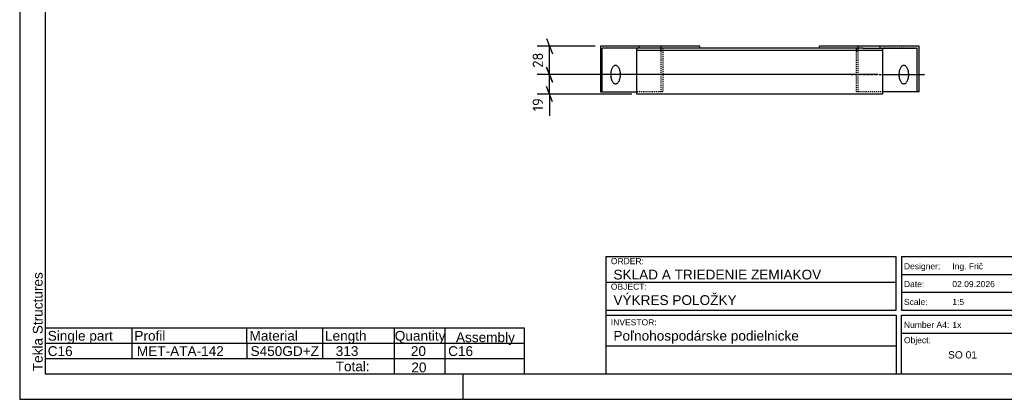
# Model space of a CAD drawing. Header units: millimetres. Extents: x 0 to 1485, y 0 to 1050.
# Tile 1 of 3: x 0 to 966, y 0 to 372. Entities that reach past the tile are written whole.
import ezdxf

# ---------------------------------------------------------------- set-up
doc = ezdxf.new("R2010")
doc.units = ezdxf.units.MM
doc.linetypes.add('DXK_LINE_DOT1', pattern=[1.8814, 0.9407, -0.9407])
doc.linetypes.add('DXK_LINE_DOT2', pattern=[3.9198, 1.9599, -1.9599])
doc.styles.add('Arial', font='ARIAL.TTF', dxfattribs={"height": 0.2})
doc.styles.add('ISOCPEUR', font='ISOCPEUR.TTF', dxfattribs={"height": 0.2})

# ---------------------------------------------------------------- blocks, each defined once
blk = doc.blocks.new('Unknown-1856794-1962')
at = {"color": 7, "linetype": 'Continuous'}
for p, q in [((0, 1050), (0, 0)), ((25, 1025), (25, 25)), ((25, 25), (1460, 25)), ((435, 0), (435, 25)), ((0, 0), (1485, 0))]:
    blk.add_line(p, q, dxfattribs=at)
at = {"color": 174, "linetype": 'Continuous', "style": 'Arial'}
blk.add_text('Tekla Structures', height=9.5508, rotation=90, dxfattribs=at).set_placement((22.5, 27.5))
blk = doc.blocks.new('Part-1856794-1259 - 1258')
at = {"color": 3, "linetype": 'Continuous'}
for p, q in [((667.4, 346.34), (569.69, 346.34)), ((569.69, 346.34), (569.69, 301.34)), ((571.38, 301.34), (571.38, 344.34)), ((827.64, 344.34), (571.38, 344.34)), ((605.4, 299.34), (605.4, 344.34)), ((605.4, 342.34), (846.6, 342.34)), ((607.79, 344.34), (607.79, 346.34)), ((667.4, 344.34), (667.4, 346.34)), ((784.6, 344.34), (784.6, 346.34)), ((882.31, 346.34), (784.6, 346.34)), ((827.64, 344.34), (880.61, 344.34)), ((844.21, 344.34), (844.21, 346.34)), ((846.6, 344.34), (846.6, 299.34)), ((880.61, 301.34), (880.61, 344.34)), ((882.31, 301.34), (882.31, 346.34)), ((569.69, 301.34), (605.4, 301.34)), ((882.31, 301.34), (846.6, 301.34)), ((846.6, 299.34), (605.4, 299.34))]:
    blk.add_line(p, q, dxfattribs=at)
at = {"color": 1, "linetype": 'DXK_LINE_DOT1'}
for p, q in [((605.4, 344.34), (605.4, 342.34)), ((629.3, 301.34), (629.3, 346.34)), ((630.99, 344.34), (630.99, 301.34)), ((821.01, 301.34), (821.01, 344.34)), ((822.7, 301.34), (822.7, 346.34)), ((844.21, 344.34), (846.6, 344.34)), ((880.61, 344.34), (846.6, 344.34)), ((630.99, 301.34), (605.4, 301.34)), ((846.6, 301.34), (821.01, 301.34))]:
    blk.add_line(p, q, dxfattribs=at)
blk = doc.blocks.new('Bolt-1856794-1260 - 1258')
at = {"color": 136, "linetype": 'Continuous'}
for p, q in [((579.83, 319.22), (579.8, 318.34)), ((579.9, 320.09), (579.83, 319.22)), ((580.01, 320.95), (579.9, 320.09)), ((580.17, 321.78), (580.01, 320.95)), ((580.37, 322.58), (580.17, 321.78)), ((580.61, 323.34), (580.37, 322.58)), ((580.89, 324.05), (580.61, 323.34)), ((581.21, 324.7), (580.89, 324.05)), ((581.55, 325.29), (581.21, 324.7)), ((581.93, 325.82), (581.55, 325.29)), ((582.34, 326.27), (581.93, 325.82)), ((582.76, 326.65), (582.34, 326.27)), ((583.2, 326.95), (582.76, 326.65)), ((583.66, 327.16), (583.2, 326.95)), ((584.12, 327.29), (583.66, 327.16)), ((584.59, 327.34), (584.12, 327.29)), ((585.06, 327.29), (584.59, 327.34)), ((585.53, 327.16), (585.06, 327.29)), ((585.98, 326.95), (585.53, 327.16)), ((586.43, 326.65), (585.98, 326.95)), ((586.85, 326.27), (586.43, 326.65)), ((587.25, 325.82), (586.85, 326.27)), ((587.63, 325.29), (587.25, 325.82)), ((587.98, 324.7), (587.63, 325.29)), ((588.3, 324.05), (587.98, 324.7)), ((588.58, 323.34), (588.3, 324.05)), ((588.82, 322.58), (588.58, 323.34)), ((589.02, 321.78), (588.82, 322.58)), ((589.18, 320.95), (589.02, 321.78)), ((589.29, 320.09), (589.18, 320.95)), ((589.36, 319.22), (589.29, 320.09)), ((589.38, 318.34), (589.36, 319.22)), ((606.61, 318.34), (564.28, 318.34)), ((579.8, 318.34), (579.83, 317.45)), ((579.83, 317.45), (579.9, 316.58)), ((579.9, 316.58), (580.01, 315.72)), ((580.01, 315.72), (580.17, 314.89)), ((580.17, 314.89), (580.37, 314.09)), ((580.37, 314.09), (580.61, 313.34)), ((580.61, 313.34), (580.89, 312.63)), ((580.89, 312.63), (581.21, 311.97)), ((581.21, 311.97), (581.55, 311.38)), ((581.55, 311.38), (581.93, 310.85)), ((581.93, 310.85), (582.34, 310.4)), ((582.34, 310.4), (582.76, 310.02)), ((582.76, 310.02), (583.2, 309.72)), ((583.2, 309.72), (583.66, 309.51)), ((583.66, 309.51), (584.12, 309.38)), ((584.12, 309.38), (584.59, 309.34)), ((584.59, 309.34), (585.06, 309.38)), ((585.06, 309.38), (585.53, 309.51)), ((585.53, 309.51), (585.98, 309.72)), ((585.98, 309.72), (586.43, 310.02)), ((586.43, 310.02), (586.85, 310.4)), ((586.85, 310.4), (587.25, 310.85)), ((587.25, 310.85), (587.63, 311.38)), ((587.63, 311.38), (587.98, 311.97)), ((587.98, 311.97), (588.3, 312.63)), ((588.3, 312.63), (588.58, 313.34)), ((588.58, 313.34), (588.82, 314.09)), ((588.82, 314.09), (589.02, 314.89)), ((589.02, 314.89), (589.18, 315.72)), ((589.18, 315.72), (589.29, 316.58)), ((589.29, 316.58), (589.36, 317.45)), ((589.36, 317.45), (589.38, 318.34))]:
    blk.add_line(p, q, dxfattribs=at)
blk = doc.blocks.new('Bolt-1856794-1261 - 1258')
at = {"color": 136, "linetype": 'DXK_LINE_DOT2'}
blk.add_line((636.41, 318.34), (594.08, 318.34), dxfattribs=at)
blk = doc.blocks.new('Bolt-1856794-1262 - 1258')
at = {"color": 136, "linetype": 'Continuous'}
for p, q in [((862.64, 319.22), (862.62, 318.34)), ((862.71, 320.09), (862.64, 319.22)), ((862.82, 320.95), (862.71, 320.09)), ((862.98, 321.78), (862.82, 320.95)), ((863.18, 322.58), (862.98, 321.78)), ((863.42, 323.34), (863.18, 322.58)), ((863.7, 324.05), (863.42, 323.34)), ((864.02, 324.7), (863.7, 324.05)), ((864.37, 325.29), (864.02, 324.7)), ((864.74, 325.82), (864.37, 325.29)), ((865.15, 326.27), (864.74, 325.82)), ((865.57, 326.65), (865.15, 326.27)), ((866.01, 326.95), (865.57, 326.65)), ((866.47, 327.16), (866.01, 326.95)), ((866.94, 327.29), (866.47, 327.16)), ((867.41, 327.34), (866.94, 327.29)), ((867.87, 327.29), (867.41, 327.34)), ((868.34, 327.16), (867.87, 327.29)), ((868.8, 326.95), (868.34, 327.16)), ((869.24, 326.65), (868.8, 326.95)), ((869.66, 326.27), (869.24, 326.65)), ((870.07, 325.82), (869.66, 326.27)), ((870.44, 325.29), (870.07, 325.82)), ((870.79, 324.7), (870.44, 325.29)), ((871.11, 324.05), (870.79, 324.7)), ((871.39, 323.34), (871.11, 324.05)), ((871.63, 322.58), (871.39, 323.34)), ((871.83, 321.78), (871.63, 322.58)), ((871.99, 320.95), (871.83, 321.78)), ((872.1, 320.09), (871.99, 320.95)), ((872.17, 319.22), (872.1, 320.09)), ((872.2, 318.34), (872.17, 319.22)), ((845.39, 318.34), (887.72, 318.34)), ((862.62, 318.34), (862.64, 317.45)), ((862.64, 317.45), (862.71, 316.58)), ((862.71, 316.58), (862.82, 315.72)), ((862.82, 315.72), (862.98, 314.89)), ((862.98, 314.89), (863.18, 314.09)), ((863.18, 314.09), (863.42, 313.34)), ((863.42, 313.34), (863.7, 312.63)), ((863.7, 312.63), (864.02, 311.97)), ((864.02, 311.97), (864.37, 311.38)), ((864.37, 311.38), (864.74, 310.85)), ((864.74, 310.85), (865.15, 310.4)), ((865.15, 310.4), (865.57, 310.02)), ((865.57, 310.02), (866.01, 309.72)), ((866.01, 309.72), (866.47, 309.51)), ((866.47, 309.51), (866.94, 309.38)), ((866.94, 309.38), (867.41, 309.34)), ((867.41, 309.34), (867.87, 309.38)), ((867.87, 309.38), (868.34, 309.51)), ((868.34, 309.51), (868.8, 309.72)), ((868.8, 309.72), (869.24, 310.02)), ((869.24, 310.02), (869.66, 310.4)), ((869.66, 310.4), (870.07, 310.85)), ((870.07, 310.85), (870.44, 311.38)), ((870.44, 311.38), (870.79, 311.97)), ((870.79, 311.97), (871.11, 312.63)), ((871.11, 312.63), (871.39, 313.34)), ((871.39, 313.34), (871.63, 314.09)), ((871.63, 314.09), (871.83, 314.89)), ((871.83, 314.89), (871.99, 315.72)), ((871.99, 315.72), (872.1, 316.58)), ((872.1, 316.58), (872.17, 317.45)), ((872.17, 317.45), (872.2, 318.34))]:
    blk.add_line(p, q, dxfattribs=at)
blk = doc.blocks.new('Bolt-1856794-1263 - 1258')
at = {"color": 136, "linetype": 'DXK_LINE_DOT2'}
blk.add_line((815.59, 318.34), (857.92, 318.34), dxfattribs=at)
blk = doc.blocks.new('StraightDimension-1856794-1356 - 1258')
at = {"color": 5, "linetype": 'Continuous'}
for p, q in [((516.69, 353.84), (522.69, 338.84)), ((564.69, 346.34), (507.54, 346.34)), ((519.69, 318.34), (519.69, 346.34)), ((522.69, 310.84), (516.69, 325.84)), ((841.92, 318.34), (507.54, 318.34))]:
    blk.add_line(p, q, dxfattribs=at)
at = {"color": 0}
blk.add_wipeout([(515.94, 341.97), (499.14, 341.97), (499.14, 322.71), (515.94, 322.71)], dxfattribs=at)
at = {"color": 5, "style": 'ISOCPEUR'}
blk.add_text('28', height=10.312, rotation=90.00021, dxfattribs=at).set_placement((513.54, 325.11))
blk = doc.blocks.new('StraightDimension-1856794-1357 - 1258')
at = {"color": 5, "linetype": 'Continuous'}
for p, q in [((516.69, 325.84), (522.69, 310.84)), ((841.92, 318.34), (507.54, 318.34)), ((519.69, 299.34), (519.69, 318.34)), ((522.69, 291.84), (516.69, 306.84)), ((600.4, 299.34), (507.54, 299.34))]:
    blk.add_line(p, q, dxfattribs=at)
at = {"color": 0}
blk.add_wipeout([(515.94, 297.24), (499.14, 297.24), (499.14, 280.05), (515.94, 280.05)], dxfattribs=at)
at = {"color": 5, "linetype": 'Continuous'}
blk.add_line((519.69, 299.34), (519.69, 277.95), dxfattribs=at)
blk.add_line((519.69, 299.34), (519.69, 277.95), dxfattribs=at)
at = {"color": 5, "style": 'ISOCPEUR'}
blk.add_text('19', height=10.312, rotation=90.00021, dxfattribs=at).set_placement((513.54, 282.45))
blk = doc.blocks.new('Unknown-1856794-2113')
at = {"color": 174, "linetype": 'Continuous'}
for p, q in [((575, 140), (860, 140)), ((575, 140), (575, 25)), ((860, 87.5), (860, 140)), ((865, 140), (985, 140)), ((865, 140), (865, 87.5)), ((985, 140), (985, 25)), ((865, 122.5), (985, 122.5)), ((575, 115), (860, 115)), ((865, 105), (985, 105)), ((575, 87.5), (860, 87.5)), ((865, 87.5), (985, 87.5)), ((575, 82.5), (860, 82.5)), ((860, 82.5), (860, 25)), ((865, 82.5), (985, 82.5)), ((865, 25), (865, 82.5)), ((865, 65), (985, 65)), ((575, 52.5), (860, 52.5)), ((575, 25), (860, 25)), ((865, 25), (985, 25))]:
    blk.add_line(p, q, dxfattribs=at)
at = {"color": 174, "style": 'Arial'}
for s, p in [('ORDER:', (580, 132.5)), ('Designer:', (867.5, 127.5)), ('Date:', (867.5, 110)), ('OBJECT:', (580, 107.5)), ('Scale:', (867.5, 92.5)), ('INVESTOR:', (580, 72.5))]:
    blk.add_text(s, height=5.969, dxfattribs=at).set_placement(p)
at = {"color": 1, "style": 'Arial'}
for s, height, p in [('SKLAD A TRIEDENIE ZEMIAKOV', 9.5508, (582.5, 117.5)), ('Ing. Frič', 5.969, (915, 127.5)), ('VÝKRES POLOŽKY', 9.5508, (582.5, 92.5)), ('Poľnohospodárske podielnicke', 9.5508, (582.5, 57.5))]:
    blk.add_text(s, height=height, dxfattribs=at).set_placement(p)
at = {"color": 1, "linetype": 'Continuous', "style": 'Arial'}
for s, height, p in [('02.09.2026', 5.969, (915, 110)), ('1:5', 5.969, (915, 92.5)), ('1x', 5.969, (915, 70)), ('SO 01', 7.163, (910.83, 40))]:
    blk.add_text(s, height=height, dxfattribs=at).set_placement(p)
at = {"color": 174, "linetype": 'Continuous', "style": 'Arial'}
for s, p in [('Number A4:', (867.5, 70)), ('Object:', (867.5, 55))]:
    blk.add_text(s, height=5.969, dxfattribs=at).set_placement(p)
blk = doc.blocks.new('Unknown-1856794-2118')
at = {"color": 2, "linetype": 'Continuous'}
for p, q in [((25, 70), (25, 55)), ((25, 40), (25, 25))]:
    blk.add_line(p, q, dxfattribs=at)
at = {"color": 174, "linetype": 'Continuous'}
for p, q in [((25, 70), (495, 70)), ((110, 70), (110, 55)), ((222.5, 70), (222.5, 55)), ((297, 70), (297, 55)), ((367.5, 70), (367.5, 55)), ((417, 70), (417, 55)), ((495, 70), (495, 55)), ((25, 55), (495, 55)), ((25, 55), (25, 40)), ((110, 55), (110, 40)), ((223, 55), (223, 40)), ((297, 55), (297, 40)), ((367.5, 55), (367.5, 40)), ((417, 55), (417, 40)), ((495, 55), (495, 40)), ((25, 40), (495, 40)), ((367.5, 40), (367.5, 25)), ((417, 40), (417, 25)), ((495, 40), (495, 25)), ((25, 25), (495, 25))]:
    blk.add_line(p, q, dxfattribs=at)
at = {"color": 7, "linetype": 'Continuous'}
blk.add_line((207.5, 70), (207.5, 70), dxfattribs=at)
at = {"color": 174, "linetype": 'Continuous', "style": 'Arial'}
for s, height, p in [('Single part', 9.5508, (27.5, 57.5)), ('Profil', 9.551, (112.5, 57.5)), ('Material', 9.551, (225.5, 57.5)), ('Length', 9.551, (299.5, 57.5)), ('Quantity', 9.551, (368, 57.5)), ('Assembly', 9.551, (428, 56)), ('Total:', 9.551, (310, 27.5))]:
    blk.add_text(s, height=height, dxfattribs=at).set_placement(p)
at = {"color": 1, "linetype": 'Continuous', "style": 'Arial'}
for s, height, p in [('C16', 9.551, (27.5, 42.5)), ('MET-ATA-142', 9.5508, (115, 42.5)), ('S450GD+Z', 9.551, (226.5, 42.5)), ('313', 9.551, (310.06, 42.5)), ('20', 9.551, (383.76, 42.5)), ('C16', 9.551, (420.33, 42.5)), ('20', 9.551, (384.26, 26.5))]:
    blk.add_text(s, height=height, dxfattribs=at).set_placement(p)

msp = doc.modelspace()

# ---------------------------------------------------------------- block references
for name in ['Unknown-1856794-1962', 'Part-1856794-1259 - 1258', 'Bolt-1856794-1260 - 1258', 'Bolt-1856794-1262 - 1258', 'Bolt-1856794-1261 - 1258', 'Bolt-1856794-1263 - 1258', 'Unknown-1856794-2113', 'Unknown-1856794-2118']:
    msp.add_blockref(name, (0, 0))

# ---------------------------------------------------------------- next in the draw order: block references
msp.add_blockref('StraightDimension-1856794-1356 - 1258', (0, 0))

# ---------------------------------------------------------------- next in the draw order: block references
msp.add_blockref('StraightDimension-1856794-1357 - 1258', (0, 0))

doc.saveas('drawing.dxf')
